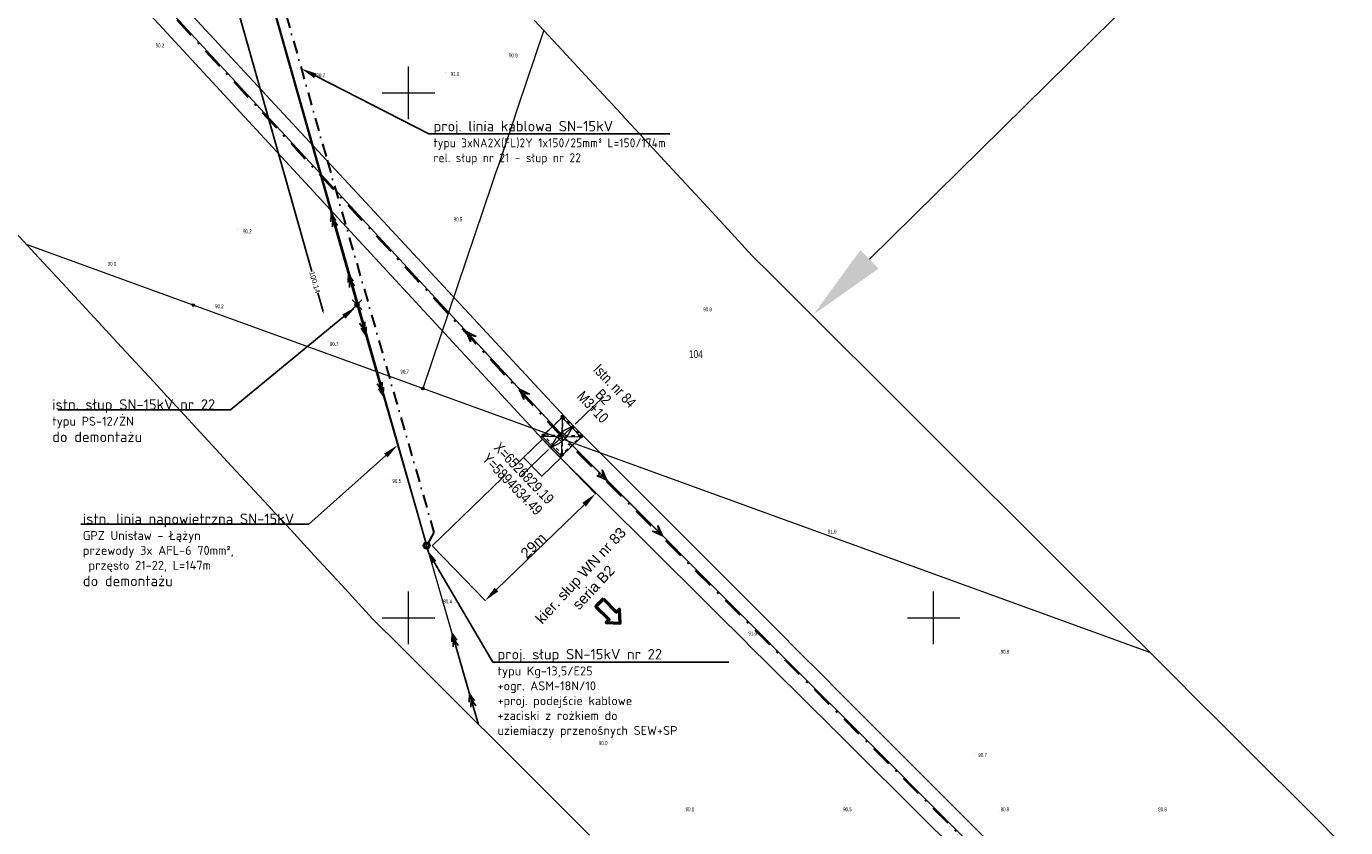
# Model space of a CAD drawing. Header units: metres. Extents: x 6524698 to 6533081, y 5883213 to 5896811.
# Tile 141 of 167: x 6526727 to 6526978, y 5894560 to 5894713. Entities that reach past the tile are written whole.
import ezdxf
from ezdxf import colors
from ezdxf.entities.mleader import LeaderData, LeaderLine
from ezdxf.enums import TextEntityAlignment as Align
from ezdxf.math import Vec2, Vec3

# ---------------------------------------------------------------- set-up
doc = ezdxf.new("R2010")
doc.units = ezdxf.units.M
doc.header["$MEASUREMENT"] = 0
for name, pattern in [('DASHDOT', [4, 2, -0.9, 0.2, -0.9]), ('DASHDOT2', [0.5, 0.25, -0.125, 0, -0.125]), ('mapa zasadnicza$0$219-1000', [0]), ('mapa zasadnicza$0$suep_sn_1000', [0]), ('mapa zasadnicza$0$suep_wn_1000', [0]), ('mapa zasadnicza$0$supp_1000', [1.25, 0.625, -0.625])]:
    doc.linetypes.add(name, pattern=pattern)
doc.layers.get('0').update_dxf_attribs({"lineweight": 0})
for name, color, linetype in [('!Pomiary odległości przewodów', 2, 'Continuous'), ('# OBMBS-9x-19xxx _EI_demontaż SN', 1, 'Demontaż_(6m)'), ('# OBMBS-9x-19xxx domiary', 5, 'Continuous'), ('@Proj. słupy - seria', 1, 'Continuous'), ('@Proj. słupy - wys.', 1, 'Continuous'), ('mapa zasadnicza$0$202-punkt graniczny', 7, 'Continuous'), ('mapa zasadnicza$0$211-numer działki ewidencyjnej', 7, 'Continuous'), ('mapa zasadnicza$0$219-działka ewidencyjna', 7, 'Continuous'), ('mapa zasadnicza$0$pikieta naturalna', 7, 'Continuous'), ('mapa zasadnicza$0$pikieta naturalna-Atr2', 7, 'Continuous'), ('mapa zasadnicza$0$przewód elektroenergetyczny wysokiego napięcia', 7, 'Continuous'), ('mapa zasadnicza$0$przewód elektroenergetyczny średniego napięcia', 7, 'Continuous'), ('mapa zasadnicza$0$Ramki i opis wydruku', 7, 'Continuous'), ('mapa zasadnicza$0$słup przewodów napowietrznych', 7, 'Continuous'), ('mapa zasadnicza$0$Wstawianie ramki sekcyjnej z opisem', 7, 'Continuous')]:
    doc.layers.add(name, color=color, linetype=linetype)
for name, color, linetype, lineweight in [('# OBMBS-9x-19xxx __EI_opis_SN', 1, 'Continuous', 0), ('# OBMBS-9x-19xxx __EI_opis_WN słupy', 250, 'Continuous', 0), ('# OBMBS-9x-19xxx _SN PROJ. KABLE 15kV', 10, 'DASHDOT2', 30), ('# OBMBS-9x-19xxx _SN PROJ. SŁUPY', 10, 'Continuous', 30), ('@Proj. słupy - blok', 1, 'Continuous', 15), ('@Proj. słupy - XY', 1, 'Continuous', 0), ('_EI_proj. mufa_złacze_stacja_słup SN', 10, 'Continuous', 25), ('_trasa_kat_zalomu', 7, 'Continuous', 18), ('_trasa_os', 1, 'DASHDOT', 30), ('Sections span lengths and Marker Balls Plan', 7, 'Continuous', 0)]:
    doc.layers.add(name, color=color, linetype=linetype, lineweight=lineweight)
doc.layers.add('@pomocnicza', color=3, linetype='Continuous', plot=False)
doc.styles.add('linie', font='simplex.shx', dxfattribs={"height": 1})
doc.styles.add('mapa zasadnicza$0$STANDARD', font='Working1250', dxfattribs={"width": 0.75})
doc.styles.add('Opis', font='ARIALN.TTF')
doc.styles.add('Opis_slupy', font='ARIALN.TTF')
doc.styles.add('PLS_View', font='arial.ttf')
doc.styles.get("Standard").update_dxf_attribs({"font": 'arial.ttf'})
doc.linetypes.add('Demontaż_(6m)', pattern='A,6,["x",linie,S=2,R=0,X=-0.5238,Y=-0.66667],0', length=6)
doc.dimstyles.new('ISO-25', dxfattribs={"dimtxt": 2.5, "dimasz": 2.5, "dimexe": 1.25, "dimexo": 0.625, "dimtad": 1, "dimtxsty": 'Standard', "dimcen": 2.5, "dimadec": 0, "dimazin": 0, "dimtfac": 1, "dimtmove": 0, "dimatfit": 3, "dimfxl": 1, "dimarcsym": 0})
doc.dimstyles.new('Kat zalomu', dxfattribs={"dimtxt": 2.5, "dimasz": 5, "dimexe": 1.25, "dimexo": 0.625, "dimtad": 0, "dimtxsty": 'Opis_slupy', "dimcen": 2.5, "dimse1": 1, "dimse2": 1, "dimadec": 0, "dimazin": 0, "dimtfac": 1, "dimtmove": 0, "dimatfit": 3, "dimfxl": 1, "dimarcsym": 1})
doc.dimstyles.new('Odl. od budynków', dxfattribs={"dimtxt": 1, "dimasz": 0.5, "dimexe": 0.18, "dimexo": 0.0625, "dimgap": 0.1, "dimtad": 2, "dimlfac": 2, "dimzin": 0, "dimdsep": 46, "dimtxsty": 'Standard', "dimcen": 0.09, "dimse1": 1, "dimse2": 1, "dimadec": 0, "dimazin": 0, "dimtfac": 1, "dimtofl": 0, "dimtmove": 2, "dimatfit": 3, "dimfxl": 1, "dimtolj": 1, "dimtzin": 0, "dimarcsym": 0})

# ---------------------------------------------------------------- blocks, each defined once
blk = doc.blocks.new('*D1812')
at = {"layer": '# OBMBS-9x-19xxx domiary', "color": 0, "linetype": 'ByBlock', "lineweight": -2}
for p, q in [((6526825.58, 5894633.98), (6526835.67, 5894623.57)), ((6526816.76, 5894605.39), (6526833.44, 5894621.56)), ((6526804.58, 5894613.64), (6526814.67, 5894603.23))]:
    blk.add_line(p, q, dxfattribs=at)
at = {"layer": '# OBMBS-9x-19xxx domiary', "color": 0}
for points in [[(6526833.79, 5894621.2), (6526833.09, 5894621.92), (6526835.6, 5894623.64)], [(6526816.41, 5894605.75), (6526817.1, 5894605.03), (6526814.6, 5894603.3)]]:
    blk.add_solid(points, dxfattribs=at)
at = {"layer": 'Defpoints', "color": 0}
for p in [(6526825.51, 5894634.06), (6526835.6, 5894623.64), (6526804.51, 5894613.72)]:
    blk.add_point(p, dxfattribs=at)
at = {"layer": '# OBMBS-9x-19xxx domiary', "color": 0, "insert": (6526823.8, 5894613.77), "char_height": 2, "attachment_point": 5, "rotation": 44.0907}
blk.add_mtext('29m', dxfattribs=at)
blk = doc.blocks.new('*D2297')
at = {"color": 0, "lineweight": -2}
for p, q in [((6526756.82, 5894753.77), (6526781.57, 5894666)), ((6526783.73, 5894658.35), (6526782.73, 5894661.9))]:
    blk.add_line(p, q, dxfattribs=at)
at = {"color": 0}
for points in [[(6526756.9, 5894753.79), (6526756.74, 5894753.75), (6526756.69, 5894754.25)], [(6526783.65, 5894658.33), (6526783.81, 5894658.38), (6526783.87, 5894657.87)]]:
    blk.add_solid(points, dxfattribs=at)
at = {"layer": 'Defpoints', "color": 0}
for p in [(6526763.02, 5894756.04), (6526790.2, 5894659.66), (6526783.87, 5894657.87)]:
    blk.add_point(p, dxfattribs=at)
at = {"color": 0, "insert": (6526782.15, 5894663.95), "char_height": 1, "attachment_point": 5, "rotation": 285.7489}
blk.add_mtext('\\A1;100.14', dxfattribs=at)
blk = doc.blocks.new('mapa zasadnicza$0$PW01')
at = {"linetype": 'Continuous', "lineweight": 13}
h = blk.add_hatch(color=0, dxfattribs=at)
edge = h.paths.add_edge_path()
edge.add_arc((0, 0), 0.045, 0, 360)
blk = doc.blocks.new('mapa zasadnicza$0$US15')
at = {"color": 0, "linetype": 'Continuous', "lineweight": 13}
blk.add_circle((0, 0), 0.25, dxfattribs=at)
blk = doc.blocks.new('mapa zasadnicza$0$SUEP2')
at = {"color": 0, "linetype": 'Continuous'}
for p, q in [((0, 0), (6.027, 0)), ((5.027, 0), (3.527, 0.5)), ((5.027, 0), (3.527, -0.5)), ((6.027, 0), (4.527, 0.5)), ((6.027, 0), (4.527, -0.5)), ((6.027, 0), (18.027, 0)), ((17.027, 0), (15.527, 0.5)), ((17.027, 0), (15.527, -0.5)), ((18.027, 0), (16.527, 0.5)), ((18.027, 0), (16.527, -0.5))]:
    blk.add_line(p, q, dxfattribs=at)
blk = doc.blocks.new('mapa zasadnicza$0$SUEP3')
at = {"color": 0, "linetype": 'Continuous'}
for p, q in [((0, 0), (12.003, 0)), ((12.003, 0), (10.003, 0.75)), ((10.003, 0.75), (11.003, 0)), ((12.003, 0), (10.003, -0.75)), ((11.003, 0), (10.003, -0.75)), ((12.003, 0), (27.003, 0)), ((27.003, 0), (25.003, 0.75)), ((25.003, 0.75), (26.003, 0)), ((27.003, 0), (25.003, -0.75)), ((26.003, 0), (25.003, -0.75))]:
    blk.add_line(p, q, dxfattribs=at)
blk = doc.blocks.new('mapa zasadnicza$0$SM05')
at = {"color": 0, "linetype": 'Continuous', "lineweight": 13}
blk.add_circle((0, 0), 0.25, dxfattribs=at)
blk = doc.blocks.new('mapa zasadnicza$0$202')
at = {"color": 0, "linetype": 'Continuous', "lineweight": 0}
blk.add_circle((0, 0), 0.25, dxfattribs=at)
blk = doc.blocks.new('*U2366')
at = {"layer": '@Proj. słupy - seria', "color": 0, "insert": (7.93, 7.62), "char_height": 2, "attachment_point": 5, "rotation": 313.8493, "bg_fill": 3, "box_fill_scale": 2.5, "bg_fill_color": 256, "bg_fill_transparency": 0}
blk.add_mtext_dynamic_manual_height_columns('{\\fArial Narrow|b0|i0|c238|p34;B2}', width=7, gutter_width=12.5, heights=[2.21], dxfattribs=at)
at = {"layer": '@pomocnicza'}
blk.add_line((7.93, 7.62), (2.52, 2.42), dxfattribs=at)
at = {"layer": '@Proj. słupy - blok', "color": 0}
blk.add_lwpolyline([(2.16, 2.08), (0.97, -0.02)], dxfattribs=at)
for centre, radius in [((0.07, 3.71), 0.15), ((2.16, 2.08), 0.05), ((3.71, -0.07), 0.15)]:
    blk.add_circle(centre, radius, dxfattribs=at)
at = {"layer": '@Proj. słupy - seria', "color": 0, "style": 'Opis'}
blk.add_attdef('STAN', text='', height=2, rotation=313.8493, dxfattribs=at).set_placement((10.1, 9.7), align=Align.MIDDLE_CENTER)
at = {"layer": '@Proj. słupy - wys.', "color": 0, "insert": (5.91, 5.68), "char_height": 2, "attachment_point": 5, "rotation": 313.8493, "style": 'Opis'}
blk.add_mtext_dynamic_manual_height_columns('M3+10 ', width=6.652, gutter_width=12.5, heights=[3.6], dxfattribs=at)
at = {"layer": '@Proj. słupy - XY', "color": 0, "linetype": 'Continuous', "insert": (-8.29, -7.97), "char_height": 2.5, "attachment_point": 5, "rotation": 313.8493, "style": 'Opis', "bg_fill": 3, "box_fill_scale": 1, "bg_fill_color": 256, "bg_fill_transparency": 0}
blk.add_mtext_dynamic_manual_height_columns('\\P', width=19.7098, gutter_width=5.34, heights=[5.63], dxfattribs=at)
at = {"layer": '@pomocnicza'}
blk.add_line((-7.93, -7.62), (-2.52, -2.42), dxfattribs=at)
at = {"layer": '@Proj. słupy - blok', "color": 0}
for p, q in [((-2.16, -2.08), (-0.97, 0.02)), ((0, 0), (-2.16, -2.08)), ((0, 0), (2.16, 2.08)), ((2.16, 2.08), (0.02, 0.97))]:
    blk.add_line(p, q, dxfattribs=at)
for points in [[(3.71, -0.07), (-0.07, -3.71), (-3.71, 0.07), (0.07, 3.71)], [(0.97, -0.02), (-0.02, -0.97), (-0.97, 0.02), (0.02, 0.97)]]:
    blk.add_lwpolyline(points, close=True, dxfattribs=at)
for points in [[(0.07, 3.71), (-0.07, -3.71)], [(0.06, 3.02), (-0.06, -3.02)], [(3.71, -0.07), (-3.71, 0.07)], [(3.02, -0.06), (-3.02, 0.06)], [(-2.16, -2.08), (-0.02, -0.97)]]:
    blk.add_lwpolyline(points, dxfattribs=at)
for centre, radius in [((-3.71, 0.07), 0.15), ((0, 0), 0.05), ((-2.16, -2.08), 0.05), ((-0.07, -3.71), 0.15)]:
    blk.add_circle(centre, radius, dxfattribs=at)
at = {"layer": '@Proj. słupy - XY', "color": 0, "linetype": 'Continuous', "style": 'Opis'}
for tag, p in [('X', (-7.21, -6.93)), ('Y', (-9.38, -9.01))]:
    blk.add_attdef(tag, text='', height=2, rotation=313.8493, dxfattribs=at).set_placement(p, align=Align.MIDDLE_CENTER)
blk = doc.blocks.new('*D2414')
at = {"layer": '_trasa_kat_zalomu', "color": 0, "lineweight": -2}
for start, end in [(26.3521, 67.9692), (326.3769, 7.4906)]:
    blk.add_arc((6526625.03, 5894855.65), 21.01, start, end, dxfattribs=at)
at = {"layer": '_trasa_kat_zalomu', "color": 0}
for points in [[(6526633.13, 5894875.94), (6526632.7, 5894874.33), (6526628.09, 5894876.44)], [(6526641.9, 5894844.56), (6526643.16, 5894843.48), (6526639.29, 5894840.21)]]:
    blk.add_solid(points, dxfattribs=at)
at = {"layer": 'Defpoints', "color": 0}
for p in [(6526658.91, 5895086.07), (6526641.44, 5894868.78), (6526625.03, 5894855.65), (6526625.03, 5894855.65), (6526829.19, 5894634.49)]:
    blk.add_point(p, dxfattribs=at)
at = {"layer": '_trasa_kat_zalomu', "color": 0, "insert": (6526645.14, 5894861.77), "char_height": 2.5, "attachment_point": 5, "rotation": 286.9214, "style": 'Opis_slupy'}
blk.add_mtext('129%%d', dxfattribs=at)

msp = doc.modelspace()

# ---------------------------------------------------------------- linework, layer by layer
at = {"layer": '!Pomiary odległości przewodów'}
msp.add_line((6526804.513, 5894613.715), (6526825.511, 5894634.056), dxfattribs=at)
msp.add_lwpolyline([(6526825.511, 5894634.056), (6526828.99, 5894630.465), (6526825.398, 5894626.986), (6526821.919, 5894630.577)], close=True, dxfattribs=at)
at = {"layer": '# OBMBS-9x-19xxx __EI_opis_WN słupy', "lineweight": 50}
msp.add_lwpolyline([(6526837.121, 5894603.607), (6526835.707, 5894602.193), (6526838.206, 5894599.694), (6526837.652, 5894599.14), (6526840.327, 5894598.986), (6526840.175, 5894601.662), (6526839.62, 5894601.108), (6526837.121, 5894603.607)], close=True, dxfattribs=at)
at = {"layer": '# OBMBS-9x-19xxx _SN PROJ. SŁUPY'}
for radius in [0.592, 0.409]:
    msp.add_circle((6526803.471, 5894613.788), radius, dxfattribs=at)
at = {"layer": '_EI_proj. mufa_złacze_stacja_słup SN', "color": 0}
msp.add_circle((6526790.2, 5894659.66), 0.409, dxfattribs=at)
at = {"layer": 'mapa zasadnicza$0$słup przewodów napowietrznych', "color": 7, "linetype": 'mapa zasadnicza$0$supp_1000', "lineweight": 18, "flags": 128}
for points in [[(6526829.35, 5894638.35), (6526832.92, 5894634.68), (6526829.27, 5894631.13), (6526825.7, 5894634.8)], [(6526829.35, 5894638.35), (6526825.7, 5894634.8)], [(6526829.35, 5894638.35), (6526829.27, 5894631.13)], [(6526832.92, 5894634.68), (6526825.7, 5894634.8)]]:
    msp.add_lwpolyline(points, dxfattribs=at)
at = {"layer": 'mapa zasadnicza$0$Wstawianie ramki sekcyjnej z opisem', "color": 7, "linetype": 'Continuous', "lineweight": 13, "flags": 128}
for points in [[(6526800, 5894595), (6526800, 5894605)], [(6526900, 5894595), (6526900, 5894605)], [(6526895, 5894600), (6526905, 5894600)]]:
    msp.add_lwpolyline(points, dxfattribs=at)

# ---------------------------------------------------------------- block references
at = {"layer": 'mapa zasadnicza$0$202-punkt graniczny', "color": 7, "linetype": 'Continuous', "lineweight": 18}
msp.add_blockref('mapa zasadnicza$0$202', (6526802.74, 5894643.71), dxfattribs=at)
at = {"layer": 'mapa zasadnicza$0$pikieta naturalna', "color": 7, "linetype": 'Continuous', "lineweight": 13}
for p in [(6526751.33, 5894708.82), (6526824.05, 5894706.08), (6526767.39, 5894674.07), (6526813.68, 5894675.43), (6526741.41, 5894666.61), (6526855.72, 5894659.21), (6526802.38, 5894644.88), (6526879.16, 5894616.79), (6526912.57, 5894593.17), (6526907.82, 5894574.23), (6526852.57, 5894563.17), (6526882.57, 5894563.17), (6526912.57, 5894563.17), (6526942.57, 5894563.17)]:
    msp.add_blockref('mapa zasadnicza$0$PW01', p, dxfattribs=at)
at = {"layer": 'mapa zasadnicza$0$przewód elektroenergetyczny wysokiego napięcia', "color": 1, "linetype": 'Continuous', "lineweight": 18}
for rotation in [132.741, 314.951]:
    msp.add_blockref('mapa zasadnicza$0$SUEP3', (6526829.31, 5894634.74), dxfattribs=dict(at, rotation=rotation))
at = {"layer": 'mapa zasadnicza$0$słup przewodów napowietrznych', "color": 7, "linetype": 'Continuous', "lineweight": 18}
for p in [(6526829.35, 5894638.35), (6526825.7, 5894634.8), (6526832.92, 5894634.68), (6526829.27, 5894631.13)]:
    msp.add_blockref('mapa zasadnicza$0$SM05', p, dxfattribs=at)

# ---------------------------------------------------------------- texts
at = {"layer": '# OBMBS-9x-19xxx __EI_opis_WN słupy', "insert": (6526823.694, 5894599.762), "char_height": 2, "width": 24.55803, "attachment_point": 1, "rotation": 47.12121, "style": 'PLS_View'}
msp.add_mtext('\\pxqc;kier. słup WN nr 83 seria B2', dxfattribs=at)
at = {"layer": 'mapa zasadnicza$0$211-numer działki ewidencyjnej', "color": 7, "linetype": 'Continuous', "lineweight": 18, "style": 'mapa zasadnicza$0$STANDARD', "width": 0.79}
msp.add_text('104', height=1.5, dxfattribs=at).set_placement((6526856.05, 5894649.48), align=Align.RIGHT)
at = {"layer": 'mapa zasadnicza$0$pikieta naturalna-Atr2', "color": 7, "style": 'mapa zasadnicza$0$STANDARD', "width": 0.667}
for s, p in [('90.2', (6526751.85, 5894708.66)), ('90.9', (6526819.15, 5894706.77)), ('90.5', (6526808.61, 5894675.53)), ('90.2', (6526768.5, 5894673.24)), ('90.0', (6526742.73, 5894667.06)), ('90.9', (6526856.14, 5894658.41)), ('90.7', (6526798.48, 5894646.52)), ('91.0', (6526879.86, 5894616.07)), ('90.8', (6526912.77, 5894593.17)), ('90.7', (6526908.51, 5894573.52)), ('90.1', (6526852.77, 5894563.17)), ('90.5', (6526882.77, 5894563.17)), ('90.9', (6526912.77, 5894563.17)), ('90.8', (6526942.77, 5894563.17))]:
    msp.add_text(s, height=0.75, dxfattribs=at).set_placement(p)

# ---------------------------------------------------------------- dimensions: what is measured, and where the dimension line sits
at = {"layer": '# OBMBS-9x-19xxx domiary', "color": 5, "linetype": 'ByBlock'}
dim = msp.add_linear_dim(base=(6526835.597, 5894623.644), p1=(6526804.515, 5894613.717), p2=(6526825.511, 5894634.056), angle=44.09067, dimstyle='ISO-25', override={"dimtxt": 2, "dimasz": 3, "dimexe": 0.1, "dimexo": 0.1, "dimgap": 0.1, "dimdec": 0, "dimpost": 'm', "dimtxsty": 'Standard'}, dxfattribs=at)
dim.commit()
dim.dimension.update_dxf_attribs({"geometry": '*D1812', "text_midpoint": (6526824.577, 5894612.968), "dimtype": 161})

# ---------------------------------------------------------------- leaders
at = {"color": 5, "lineweight": 5}
ml = msp.add_multileader_mtext('Standard', dxfattribs=at)
ml.set_content('{\\fISOCPEUR|b0|i0|c238|p34;\\H1.051939x;\\C5;Kolizja WN-TPU nr 6}', color=256)
ml.set_leader_properties()
ml.build(insert=Vec2(0, 0))
ml.multileader.update_dxf_attribs({"has_text_frame": 1, "text_left_attachment_type": 4, "text_right_attachment_type": 4, "arrow_head_size": 15})
ctx = ml.context
ctx.base_point, ctx.char_height, ctx.arrow_head_size, ctx.plane_origin = Vec3(6527163.156, 5894932.167), 50, 15, Vec3(6527855.921, 5894516.176)
ctx.left_attachment, ctx.right_attachment = 4, 4
notes = []
notes.append((ctx, [(1, (1, 1, 0), (6527155.156, 5894932.167), (1, 0), 8, [(1, [(6526877.109, 5894657.763)], 0, [])])]))
ctx.mtext.insert, ctx.mtext.width, ctx.mtext.flow_direction = Vec3(6527165.156, 5895000.543), 812.82244, 5
for ctx, leaders in notes:
    for number, flags, end, landing, length, lines in leaders:
        leader = LeaderData()
        leader.index, (leader.has_last_leader_line, leader.has_dogleg_vector, leader.attachment_direction) = number, flags
        leader.last_leader_point, leader.dogleg_vector, leader.dogleg_length = Vec3(end), Vec3(landing), length
        for number, points, colour, breaks in lines:
            line = LeaderLine()
            line.index, line.vertices, line.color, line.breaks = number, Vec3.list(points), colors.encode_raw_color(colour), breaks
            leader.lines.append(line)
        ctx.leaders.append(leader)

# ---------------------------------------------------------------- next in the draw order: leaders
at = {"layer": '# OBMBS-9x-19xxx _EI_demontaż SN', "linetype": 'ByBlock'}
ml = msp.add_multileader_mtext('Standard', dxfattribs=at)
ml.set_content('\\pxqj;{\\fISOCPEUR|b1|i0|c238|p34;istn. słup SN-15kV nr 22\\P\\H0.85x;typu PS-12/ŻN\\P\\H1.176471x;do demontażu }', color=256, style='PLS_View')
ml.set_leader_properties()
ml.build(insert=Vec2(0, 0))
ml.multileader.update_dxf_attribs({"text_left_attachment_type": 6, "text_right_attachment_type": 6, "dogleg_length": 0.36, "arrow_head_size": 3})
ctx = ml.context
ctx.base_point, ctx.char_height, ctx.arrow_head_size, ctx.landing_gap_size, ctx.plane_origin = Vec3(6526734.371, 5894639.647, 105.722), 2, 3, 0.5, Vec3(6526682.325, 5894667.442, 105.722)
ctx.left_attachment, ctx.right_attachment, ctx.text_align_type = 6, 6, 2
notes = []
notes.append((ctx, [(0, (1, 1, 0), (6526766.086, 5894639.647, 105.722), (-1, 0), 0.36, [(0, [(6526790.028, 5894659.289, 105.722)], 0, [])])]))
ctx.mtext.insert, ctx.mtext.width, ctx.mtext.alignment, ctx.mtext.flow_direction = Vec3(6526765.226, 5894641.649, 105.722), 33.06608, 3, 5
ctx.mtext.has_bg_fill, ctx.mtext.bg_color, ctx.mtext.bg_scale_factor, ctx.mtext.bg_transparency, ctx.mtext.use_window_bg_color = 1, -1073741824, 1.5, 0, 1
for ctx, leaders in notes:
    for number, flags, end, landing, length, lines in leaders:
        leader = LeaderData()
        leader.index, (leader.has_last_leader_line, leader.has_dogleg_vector, leader.attachment_direction) = number, flags
        leader.last_leader_point, leader.dogleg_vector, leader.dogleg_length = Vec3(end), Vec3(landing), length
        for number, points, colour, breaks in lines:
            line = LeaderLine()
            line.index, line.vertices, line.color, line.breaks = number, Vec3.list(points), colors.encode_raw_color(colour), breaks
            leader.lines.append(line)
        ctx.leaders.append(leader)

# ---------------------------------------------------------------- next in the draw order: linework, layer by layer
at = {"layer": '# OBMBS-9x-19xxx _EI_demontaż SN'}
for points in [[(6526789.3, 5894660.56), (6526791.1, 5894658.76)], [(6526791.1, 5894660.56), (6526789.3, 5894658.76)], [(6526789.3, 5894660.56), (6526791.1, 5894658.76)], [(6526791.1, 5894660.56), (6526789.3, 5894658.76)]]:
    msp.add_lwpolyline(points, dxfattribs=at)

# ---------------------------------------------------------------- next in the draw order: leaders
at = {"layer": '# OBMBS-9x-19xxx _EI_demontaż SN', "linetype": 'ByBlock'}
ml = msp.add_multileader_mtext('Standard', dxfattribs=at)
ml.set_content('\\pxqj;{\\fISOCPEUR|b1|i0|c238|p34;istn. linia napowietrzna SN-15kV\\P\\H0.85x;GPZ Unisław - Łążyn\\Pprzewody 3x AFL-6 70mm²,\\P przęsło 21-22, L=147m\\P\\H1.176471x;do demontażu}', color=256, style='PLS_View')
ml.set_leader_properties()
ml.build(insert=Vec2(0, 0))
ml.multileader.update_dxf_attribs({"text_left_attachment_type": 6, "text_right_attachment_type": 6, "dogleg_length": 1.495, "arrow_head_size": 3})
ctx = ml.context
ctx.base_point, ctx.char_height, ctx.arrow_head_size, ctx.landing_gap_size, ctx.plane_origin = Vec3(6526739.497, 5894617.873), 2, 3, 0.5, Vec3(6526824.703, 5894661.167)
ctx.left_attachment, ctx.right_attachment, ctx.text_align_type = 6, 6, 2
notes = []
notes.append((ctx, [(0, (1, 1, 0), (6526781.058, 5894617.873), (-1, 0), 1.495, [(0, [(6526797.935, 5894632.924)], 0, [])])]))
ctx.mtext.insert, ctx.mtext.width, ctx.mtext.alignment, ctx.mtext.flow_direction = Vec3(6526779.063, 5894619.874), 41.06661, 3, 5
ctx.mtext.has_bg_fill, ctx.mtext.bg_color, ctx.mtext.bg_scale_factor, ctx.mtext.bg_transparency, ctx.mtext.use_window_bg_color = 1, -1073741824, 1.5, 0, 1
for ctx, leaders in notes:
    for number, flags, end, landing, length, lines in leaders:
        leader = LeaderData()
        leader.index, (leader.has_last_leader_line, leader.has_dogleg_vector, leader.attachment_direction) = number, flags
        leader.last_leader_point, leader.dogleg_vector, leader.dogleg_length = Vec3(end), Vec3(landing), length
        for number, points, colour, breaks in lines:
            line = LeaderLine()
            line.index, line.vertices, line.color, line.breaks = number, Vec3.list(points), colors.encode_raw_color(colour), breaks
            leader.lines.append(line)
        ctx.leaders.append(leader)

# ---------------------------------------------------------------- next in the draw order: linework, layer by layer
at = {"layer": '# OBMBS-9x-19xxx _EI_demontaż SN'}
msp.add_lwpolyline([(6526763.184, 5894755.471), (6526803.306, 5894614.357)], dxfattribs=at)
msp.add_lwpolyline([(6526763.184, 5894755.471), (6526803.306, 5894614.357)], dxfattribs=at)
at = {"layer": '# OBMBS-9x-19xxx _SN PROJ. KABLE 15kV', "ltscale": 10}
msp.add_lwpolyline([(6526763.02, 5894756.04), (6526765.648, 5894754.087), (6526784.519, 5894687.172), (6526804.853, 5894616.255), (6526803.471, 5894613.788)], dxfattribs=at)
msp.add_lwpolyline([(6526763.02, 5894756.04), (6526765.648, 5894754.087), (6526784.519, 5894687.172), (6526804.853, 5894616.255), (6526803.471, 5894613.788)], dxfattribs=at)
msp.add_lwpolyline([(6526763.02, 5894756.04), (6526765.648, 5894754.087), (6526784.519, 5894687.172), (6526804.853, 5894616.255), (6526803.471, 5894613.788)], dxfattribs=at)

# ---------------------------------------------------------------- next in the draw order: leaders
at = {"layer": '# OBMBS-9x-19xxx __EI_opis_SN', "linetype": 'ByBlock'}
ml = msp.add_multileader_mtext('Standard', dxfattribs=at)
ml.set_content('\\pxql;{\\fISOCPEUR|b1|i0|c238|p34;proj. linia kablowa SN-15kV\\P\\T1.05;\\W0.9;\\H0.85x;typu 3xNA2X(FL)2Y 1x150/25mm² L=150/174m\\Prel. słup nr 21 - słup nr 22}', color=256, style='PLS_View')
ml.set_leader_properties()
ml.build(insert=Vec2(0, 0))
ml.multileader.update_dxf_attribs({"text_left_attachment_type": 6, "text_right_attachment_type": 6, "dogleg_length": 0.36, "arrow_head_size": 3})
ctx = ml.context
ctx.base_point, ctx.char_height, ctx.arrow_head_size, ctx.landing_gap_size, ctx.plane_origin = Vec3(6526804.267, 5894692.174), 2, 3, 0.5, Vec3(6526982.464, 5894628.969)
ctx.left_attachment, ctx.right_attachment = 6, 6
notes = []
notes.append((ctx, [(0, (1, 1, 0), (6526803.907, 5894692.174), (1, 0), 0.36, [(0, [(6526779.6, 5894704.617)], 0, [])])]))
ctx.mtext.insert, ctx.mtext.width, ctx.mtext.flow_direction = Vec3(6526804.767, 5894694.668), 44.53399, 5
ctx.mtext.has_bg_fill, ctx.mtext.bg_color, ctx.mtext.bg_scale_factor, ctx.mtext.bg_transparency, ctx.mtext.use_window_bg_color = 1, -1073741824, 1.5, 0, 1
ml = msp.add_multileader_mtext('Standard', dxfattribs=at)
ml.set_content('\\pxqj;{\\fISOCPEUR|b1|i0|c238|p34;istn. słup SN-15kV nr 22\\P\\H0.85x;typu PS-12/ŻN\\P\\H1.176471x;do demontażu }', color=256, style='PLS_View')
ml.set_leader_properties()
ml.build(insert=Vec2(0, 0))
ml.multileader.update_dxf_attribs({"text_left_attachment_type": 6, "text_right_attachment_type": 6, "dogleg_length": 0.36, "arrow_head_size": 3})
ctx = ml.context
ctx.base_point, ctx.char_height, ctx.arrow_head_size, ctx.landing_gap_size, ctx.plane_origin = Vec3(6526734.371, 5894639.647, 105.722), 2, 3, 0.5, Vec3(6526682.325, 5894667.442, 105.722)
ctx.left_attachment, ctx.right_attachment, ctx.text_align_type = 6, 6, 2
notes.append((ctx, [(0, (1, 1, 0), (6526766.086, 5894639.647, 105.722), (-1, 0), 0.36, [(0, [(6526790.028, 5894659.289, 105.722)], 0, [])])]))
ctx.mtext.insert, ctx.mtext.width, ctx.mtext.alignment, ctx.mtext.flow_direction = Vec3(6526765.226, 5894641.649, 105.722), 33.06608, 3, 5
ctx.mtext.has_bg_fill, ctx.mtext.bg_color, ctx.mtext.bg_scale_factor, ctx.mtext.bg_transparency, ctx.mtext.use_window_bg_color = 1, -1073741824, 1.5, 0, 1
ml = msp.add_multileader_mtext('Standard', dxfattribs=at)
ml.set_content('\\pxql;{\\fISOCPEUR|b1|i0|c238|p34;proj.\\A1; słup SN-15kV nr 22\\P\\H0.85x;typu Kg-13,5/E25\\P+ogr. ASM-18N/10\\P+proj. podejście kablowe\\P+zaciski z rożkiem do \\Puziemiaczy przenośnych SEW+SP}', color=256, style='PLS_View')
ml.set_leader_properties()
ml.build(insert=Vec2(0, 0))
ml.multileader.update_dxf_attribs({"text_left_attachment_type": 6, "text_right_attachment_type": 6, "dogleg_length": 0.36, "arrow_head_size": 3})
ctx = ml.context
ctx.base_point, ctx.char_height, ctx.arrow_head_size, ctx.landing_gap_size, ctx.plane_origin = Vec3(6526816.45, 5894591.586), 2, 3, 0.5, Vec3(6526685.76, 5894554.7)
ctx.left_attachment, ctx.right_attachment = 6, 6
notes.append((ctx, [(0, (1, 1, 0), (6526816.09, 5894591.586), (1, 0), 0.36, [(0, [(6526803.384, 5894613.202)], 0, [])])]))
ctx.mtext.insert, ctx.mtext.width, ctx.mtext.flow_direction = Vec3(6526816.95, 5894594.081), 62.40129, 5
ctx.mtext.has_bg_fill, ctx.mtext.bg_color, ctx.mtext.bg_scale_factor, ctx.mtext.bg_transparency, ctx.mtext.use_window_bg_color = 1, -1073741824, 1.5, 0, 1
for ctx, leaders in notes:
    for number, flags, end, landing, length, lines in leaders:
        leader = LeaderData()
        leader.index, (leader.has_last_leader_line, leader.has_dogleg_vector, leader.attachment_direction) = number, flags
        leader.last_leader_point, leader.dogleg_vector, leader.dogleg_length = Vec3(end), Vec3(landing), length
        for number, points, colour, breaks in lines:
            line = LeaderLine()
            line.index, line.vertices, line.color, line.breaks = number, Vec3.list(points), colors.encode_raw_color(colour), breaks
            leader.lines.append(line)
        ctx.leaders.append(leader)

# ---------------------------------------------------------------- next in the draw order: linework, layer by layer
at = {"layer": 'mapa zasadnicza$0$219-działka ewidencyjna', "color": 7, "linetype": 'mapa zasadnicza$0$219-1000', "lineweight": 18, "flags": 128}
for points in [[(6526825.757, 5894711.933), (6526802.74, 5894643.71)], [(6526759.02, 5894659.59), (6526727.296, 5894671.116)], [(6526802.74, 5894643.71), (6526759.02, 5894659.59)], [(6526941.196, 5894593.395), (6526802.74, 5894643.71)]]:
    msp.add_lwpolyline(points, dxfattribs=at)
at = {"layer": 'mapa zasadnicza$0$przewód elektroenergetyczny wysokiego napięcia', "color": 1, "linetype": 'mapa zasadnicza$0$suep_wn_1000', "lineweight": 18, "flags": 128}
for points in [[(6526829.31, 5894634.74), (6526624.97, 5894855.86)], [(6526624.97, 5894855.86), (6526829.31, 5894634.74)], [(6527004.625, 5894459.125), (6526829.31, 5894634.74)]]:
    msp.add_lwpolyline(points, dxfattribs=at)
at = {"layer": 'mapa zasadnicza$0$przewód elektroenergetyczny średniego napięcia', "color": 1, "linetype": 'mapa zasadnicza$0$suep_sn_1000', "lineweight": 18, "flags": 128}
msp.add_lwpolyline([(6526790.2, 5894659.66), (6526763.02, 5894756.04)], dxfattribs=at)
at = {"layer": 'mapa zasadnicza$0$Ramki i opis wydruku', "color": 7, "linetype": 'Continuous', "lineweight": 13, "flags": 128}
msp.add_lwpolyline([(6526824.01, 5894713.82), (6526829.26, 5894708.15), (6526834.5, 5894702.49), (6526839.74, 5894696.82), (6526844.98, 5894691.15), (6526850.23, 5894685.48), (6526855.47, 5894679.82), (6526860.79, 5894674.06), (6526865.44, 5894668.99), (6526869.04, 5894665.4), (6526873.55, 5894660.9), (6526878.05, 5894656.4), (6526882.56, 5894651.91), (6526887.06, 5894647.41), (6526891.57, 5894642.91), (6526896.08, 5894638.42), (6526900.58, 5894633.92), (6526905.09, 5894629.42), (6526909.6, 5894624.93), (6526914.1, 5894620.43), (6526918.61, 5894615.94), (6526923.12, 5894611.44), (6526927.62, 5894606.94), (6526932.13, 5894602.45), (6526936.63, 5894597.95), (6526941.14, 5894593.45), (6526945.65, 5894588.96), (6526950.15, 5894584.46), (6526954.66, 5894579.96), (6526959.17, 5894575.47), (6526963.67, 5894570.97), (6526968.18, 5894566.47), (6526972.69, 5894561.98), (6526977.19, 5894557.48)], dxfattribs=at)
at = {"layer": 'mapa zasadnicza$0$Wstawianie ramki sekcyjnej z opisem', "color": 7, "linetype": 'Continuous', "lineweight": 13, "flags": 128}
for points in [[(6526800, 5894695), (6526800, 5894705)], [(6526795, 5894700), (6526805, 5894700)], [(6526795, 5894600), (6526805, 5894600)]]:
    msp.add_lwpolyline(points, dxfattribs=at)

# ---------------------------------------------------------------- next in the draw order: block references
at = {"layer": 'mapa zasadnicza$0$202-punkt graniczny', "color": 7, "linetype": 'Continuous', "lineweight": 18}
msp.add_blockref('mapa zasadnicza$0$202', (6526759.02, 5894659.59), dxfattribs=at)
at = {"layer": 'mapa zasadnicza$0$pikieta naturalna', "color": 7, "linetype": 'Continuous', "lineweight": 13}
for p in [(6526807.14, 5894703.95), (6526781.43, 5894702.15), (6526762.45, 5894658.85), (6526786.84, 5894650.22), (6526806.11, 5894603.27), (6526864.01, 5894596.93), (6526835.37, 5894576.48)]:
    msp.add_blockref('mapa zasadnicza$0$PW01', p, dxfattribs=at)
at = {"layer": 'mapa zasadnicza$0$przewód elektroenergetyczny średniego napięcia', "color": 1, "linetype": 'Continuous', "lineweight": 18}
for p, rotation in [((6526790.2, 5894659.66), 105.749), ((6526790.2, 5894659.66), 286.135), ((6526813.327, 5894579.717), 106.135)]:
    msp.add_blockref('mapa zasadnicza$0$SUEP2', p, dxfattribs=dict(at, rotation=rotation))
at = {"layer": 'mapa zasadnicza$0$słup przewodów napowietrznych', "color": 7, "linetype": 'Continuous', "lineweight": 18}
msp.add_blockref('mapa zasadnicza$0$US15', (6526790.2, 5894659.66), dxfattribs=at)

# ---------------------------------------------------------------- next in the draw order: texts
at = {"layer": 'mapa zasadnicza$0$pikieta naturalna-Atr2', "color": 7, "style": 'mapa zasadnicza$0$STANDARD', "width": 0.667}
for s, p in [('90.7', (6526782.49, 5894702.99)), ('91.0', (6526808.03, 5894703.22)), ('90.2', (6526763.18, 5894658.99)), ('90.7', (6526785.03, 5894651.81)), ('90.4', (6526806.66, 5894602.76)), ('91.0', (6526864.75, 5894596.68)), ('90.0', (6526836.27, 5894575.79))]:
    msp.add_text(s, height=0.75, dxfattribs=at).set_placement(p)

# ---------------------------------------------------------------- next in the draw order: dimensions: what is measured, and where the dimension line sits
dim = msp.add_linear_dim(base=(6526783.865, 5894657.874), p1=(6526763.02, 5894756.04), p2=(6526790.2, 5894659.66), angle=285.74891, dimstyle='Odl. od budynków', override={"dimlfac": 1})
dim.commit()
dim.dimension.update_dxf_attribs({"geometry": '*D2297', "text_midpoint": (6526782.152, 5894663.95), "dimtype": 161})

# ---------------------------------------------------------------- next in the draw order: leaders
at = {"layer": '# OBMBS-9x-19xxx __EI_opis_SN', "linetype": 'ByBlock'}
ml = msp.add_multileader_mtext('Standard', dxfattribs=at)
ml.set_content('\\pxqj;{\\fISOCPEUR|b1|i0|c238|p34;istn. linia napowietrzna SN-15kV\\P\\H0.85x;GPZ Unisław - Łążyn\\Pprzewody 3x AFL-6 70mm²,\\P przęsło 21-22, L=147m\\P\\H1.176471x;do demontażu}', color=256, style='PLS_View')
ml.set_leader_properties()
ml.build(insert=Vec2(0, 0))
ml.multileader.update_dxf_attribs({"text_left_attachment_type": 6, "text_right_attachment_type": 6, "dogleg_length": 1.495, "arrow_head_size": 3})
ctx = ml.context
ctx.base_point, ctx.char_height, ctx.arrow_head_size, ctx.landing_gap_size, ctx.plane_origin = Vec3(6526739.497, 5894617.873), 2, 3, 0.5, Vec3(6526824.703, 5894661.167)
ctx.left_attachment, ctx.right_attachment, ctx.text_align_type = 6, 6, 2
notes = []
notes.append((ctx, [(0, (1, 1, 0), (6526781.058, 5894617.873), (-1, 0), 1.495, [(0, [(6526797.935, 5894632.924)], 0, [])])]))
ctx.mtext.insert, ctx.mtext.width, ctx.mtext.alignment, ctx.mtext.flow_direction = Vec3(6526779.063, 5894619.874), 41.06661, 3, 5
ctx.mtext.has_bg_fill, ctx.mtext.bg_color, ctx.mtext.bg_scale_factor, ctx.mtext.bg_transparency, ctx.mtext.use_window_bg_color = 1, -1073741824, 1.5, 0, 1
for ctx, leaders in notes:
    for number, flags, end, landing, length, lines in leaders:
        leader = LeaderData()
        leader.index, (leader.has_last_leader_line, leader.has_dogleg_vector, leader.attachment_direction) = number, flags
        leader.last_leader_point, leader.dogleg_vector, leader.dogleg_length = Vec3(end), Vec3(landing), length
        for number, points, colour, breaks in lines:
            line = LeaderLine()
            line.index, line.vertices, line.color, line.breaks = number, Vec3.list(points), colors.encode_raw_color(colour), breaks
            leader.lines.append(line)
        ctx.leaders.append(leader)

# ---------------------------------------------------------------- next in the draw order: linework, layer by layer
at = {"layer": '_trasa_os', "linetype": 'DASHDOT', "ltscale": 2}
msp.add_lwpolyline([(6528589.986, 5891744.689), (6528580.198, 5892007.978), (6528365.87, 5892211.536), (6528143.159, 5892378.558), (6527920.541, 5892545.59), (6527693.967, 5892715.374), (6527530.815, 5892837.971), (6527304.639, 5893007.458), (6527095.026, 5893164.924), (6526808.543, 5893379.811), (6526773.046, 5893625.004), (6526837.186, 5893856.22), (6526918.697, 5894149.866), (6527004.557, 5894459.054), (6526829.193, 5894634.492), (6526625.033, 5894855.653), (6526658.914, 5895086.074), (6526701.409, 5895318.796), (6526680.866, 5895666.414), (6526660.166, 5896015.549), (6526639.565, 5896364.931), (6526621.438, 5896669.322), (6526632.668, 5896724.885)], dxfattribs=at)
at = {"layer": 'mapa zasadnicza$0$przewód elektroenergetyczny średniego napięcia', "color": 1, "linetype": 'mapa zasadnicza$0$suep_sn_1000', "lineweight": 18, "flags": 128}
msp.add_lwpolyline([(6526813.327, 5894579.717), (6526790.2, 5894659.66)], dxfattribs=at)
at = {"layer": 'mapa zasadnicza$0$Ramki i opis wydruku', "color": 7, "linetype": 'Continuous', "lineweight": 13, "flags": 128}
msp.add_lwpolyline([(6526834.46, 5894558.64), (6526829.95, 5894563.13), (6526825.44, 5894567.63), (6526820.94, 5894572.13), (6526816.43, 5894576.62), (6526811.92, 5894581.12), (6526807.42, 5894585.62), (6526802.91, 5894590.11), (6526798.41, 5894594.61), (6526793.23, 5894599.78), (6526787.22, 5894606.33), (6526782.06, 5894611.91), (6526776.81, 5894617.58), (6526771.57, 5894623.25), (6526766.33, 5894628.92), (6526761.09, 5894634.58), (6526755.84, 5894640.25), (6526750.6, 5894645.92), (6526745.36, 5894651.59), (6526740.12, 5894657.25), (6526734.88, 5894662.92), (6526729.63, 5894668.59), (6526724.39, 5894674.26)], dxfattribs=at)

# ---------------------------------------------------------------- next in the draw order: block references
at = {"layer": 'mapa zasadnicza$0$pikieta naturalna', "color": 7, "linetype": 'Continuous', "lineweight": 13}
msp.add_blockref('mapa zasadnicza$0$PW01', (6526796.4, 5894626.49), dxfattribs=at)

# ---------------------------------------------------------------- next in the draw order: texts
at = {"layer": 'mapa zasadnicza$0$pikieta naturalna-Atr2', "color": 7, "style": 'mapa zasadnicza$0$STANDARD', "width": 0.667}
msp.add_text('90.5', height=0.75, dxfattribs=at).set_placement((6526796.95, 5894625.71))

# ---------------------------------------------------------------- next in the draw order: block references
msp.add_blockref('*U2366', (6526829.192, 5894634.491)).add_auto_attribs({'STAN': 'Istn. nr 84', 'X': 'X=6526829.19', 'Y': 'Y=5894634.49'})

# ---------------------------------------------------------------- next in the draw order: linework, layer by layer
at = {"layer": 'Sections span lengths and Marker Balls Plan', "color": 1, "flags": 128}
for points in [[(6528587.188, 5891744.577), (6528577.92, 5892006.949), (6528364.256, 5892209.626), (6528141.479, 5892376.318), (6527918.861, 5892543.35), (6527692.286, 5892713.134), (6527529.134, 5892835.731), (6527302.959, 5893005.217), (6527093.345, 5893162.685), (6526805.533, 5893378.025), (6526770.052, 5893625.195), (6526834.488, 5893856.969), (6526921.106, 5894149.197), (6527002.139, 5894458.418), (6526827.029, 5894632.413), (6526621.689, 5894854.62), (6526661.381, 5895085.668), (6526701.409, 5895318.796), (6526678.071, 5895666.249), (6526657.371, 5896015.383), (6526636.77, 5896364.766), (6526617.947, 5896669.567), (6526630.708, 5896725.281)], [(6528593.583, 5891744.832), (6528583.388, 5892009.419), (6528368, 5892214.057), (6528145.319, 5892381.438), (6527922.701, 5892548.47), (6527696.127, 5892718.253), (6527532.976, 5892840.85), (6527306.799, 5893010.338), (6527097.187, 5893167.803), (6526810.693, 5893381.087), (6526776.04, 5893624.814), (6526840.655, 5893855.257), (6526921.106, 5894149.197), (6527007.942, 5894459.944), (6526831.356, 5894636.57), (6526627.422, 5894856.391), (6526661.381, 5895085.668), (6526701.409, 5895318.795), (6526684.46, 5895666.627), (6526663.76, 5896015.761), (6526643.159, 5896365.143), (6526623.932, 5896669.147), (6526634.628, 5896724.489)]]:
    msp.add_lwpolyline(points, dxfattribs=at)

# ---------------------------------------------------------------- next in the draw order: dimensions: what is measured, and where the dimension line sits
at = {"layer": '_trasa_kat_zalomu'}
dim = msp.add_angular_dim_2l(base=(6526641.441, 5894868.78), line1=((6526829.193, 5894634.492), (6526625.033, 5894855.653)), line2=((6526625.033, 5894855.653), (6526658.914, 5895086.074)), dimstyle='Kat zalomu', dxfattribs=at)
dim.commit()
dim.dimension.update_dxf_attribs({"geometry": '*D2414', "text_midpoint": (6526645.136, 5894861.769), "dimtype": 162})

doc.saveas('drawing.dxf')
